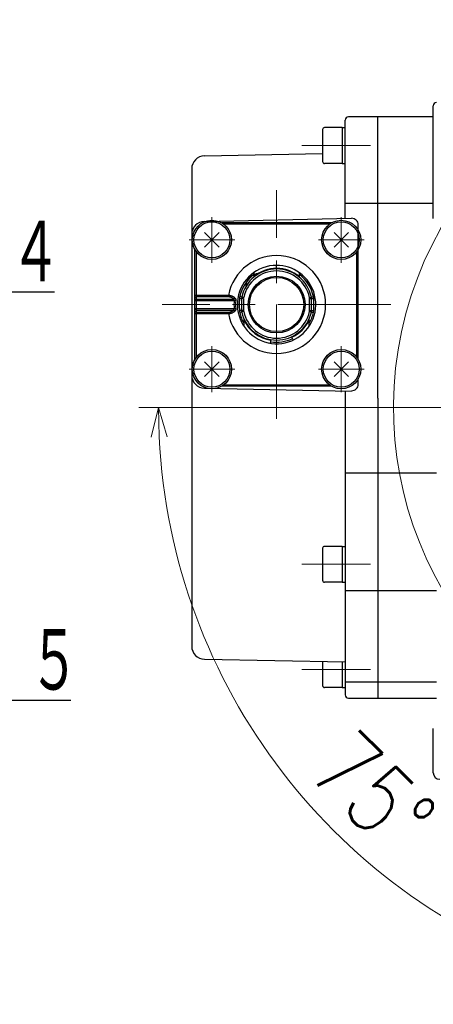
# Model space of a CAD drawing. Header units: millimetres. Extents: x 0 to 1300, y 0 to 891.
# Tile 16 of 141: x 486 to 550, y 187 to 338. Entities that reach past the tile are written whole.
import ezdxf

# ---------------------------------------------------------------- set-up
doc = ezdxf.new("R2010")
doc.units = ezdxf.units.MM
doc.header["$LTSCALE"] = 0.545669
doc.linetypes.add('CENTER', pattern=[50.8, 31.75, -6.35, 6.35, -6.35])
doc.layers.add('NoLayerName_001', color=7, linetype='Continuous')
doc.styles.get("Standard").update_dxf_attribs({"font": 'txt', "bigfont": 'extfont2'})
doc.dimstyles.get("Standard").update_dxf_attribs({"dimtxt": 2.5, "dimasz": 2.5, "dimexe": 1, "dimexo": 1, "dimtad": 1, "dimdec": 3, "dimzin": 0, "dimdsep": 46, "dimtxsty": 'Standard', "dimcen": 2.5, "dimadec": 3, "dimazin": 0, "dimtfac": 0.75, "dimtdec": 3, "dimtmove": 0, "dimatfit": 3, "dimfxl": 1, "dimarcsym": 0})

# ---------------------------------------------------------------- blocks, each defined once
blk = doc.blocks.new('DIM_0002')
at = {"color": 3, "linetype": 'Continuous', "lineweight": 13}
for points in [[(111.46, 46.33), (109.29, 42.21), (109.1, 46.86)], [(104.25, 43.56), (109.29, 42.21), (112.19, 41.43)], [(50.29, 36.8), (41.2, 2.9), (40.43, 0)], [(37.27, 5.39), (41.2, 2.9), (36.55, 3.09)]]:
    blk.add_lwpolyline(points, dxfattribs=at)
blk.add_arc((55.59, 56.6), 55.59, 345, 255, dxfattribs=at)
at = {"color": 3, "linetype": 'Continuous', "lineweight": 13, "width": 0.666667}
blk.add_text('☆２７０%%d', height=10.5, rotation=297.9916, dxfattribs=at).set_placement((97.48, 102.64))
blk = doc.blocks.new('_OPEN30')
at = {"color": 0, "linetype": 'ByBlock', "lineweight": -2}
for p, q in [((-1, 0.267949), (0, 0)), ((0, 0), (-1, -0.267949)), ((0, 0), (-1, 0))]:
    blk.add_line(p, q, dxfattribs=at)
blk = doc.blocks.new('*D31')
at = {"layer": 'Defpoints', "color": 0}
for p in [(554.18, 278.42), (554.28, 278.42), (592.16, 252.51), (592.18, 252.61), (516.09, 239.71)]:
    blk.add_point(p, dxfattribs=at)
at = {"layer": 'NoLayerName_001', "color": 0, "linetype": 'Continuous', "lineweight": 13}
for p, q in [((551.18, 278.42), (504.51, 278.42)), ((591.38, 249.61), (574.62, 187.05))]:
    blk.add_line(p, q, dxfattribs=at)
blk.add_arc((599.1, 278.42), 91.59, 182.8152, 252.1848, dxfattribs=at)
at = {"layer": 'NoLayerName_001', "color": 0, "lineweight": 13, "xscale": 4.5, "yscale": 4.5, "zscale": 4.5}
for p, rotation in [((507.51, 278.42), 91.40761007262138), ((575.4, 189.95), 343.5923899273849)]:
    blk.add_blockref('_OPEN30', p, dxfattribs=dict(at, rotation=rotation))
at = {"layer": 'NoLayerName_001', "color": 0, "lineweight": 13, "insert": (540.41, 219.43), "char_height": 10.5, "attachment_point": 5, "rotation": 315.1485}
blk.add_mtext('\\W0.8000;75%%d', dxfattribs=at)

msp = doc.modelspace()

# ---------------------------------------------------------------- linework, layer by layer
at = {"layer": 'NoLayerName_001', "color": 7, "linetype": 'Continuous', "lineweight": 25}
for p, q in [((549.59205061, 307.36239141), (549.59205061, 324.61583642)), ((549.59205061, 322.92083634), (536.60164849, 322.92083634)), ((541.10164849, 279.87083634), (541.10164849, 322.92083634)), ((535.65164849, 321.28919196), (532.95164849, 321.28919196)), ((535.65164849, 321.28919196), (535.65164849, 315.78919196)), ((535.65164849, 321.28919196), (536.10164849, 321.28919196)), ((536.10164849, 307.37916968), (536.10164849, 322.42083634)), ((532.65164849, 320.98919196), (532.65164849, 316.08919196)), ((514.56264882, 316.9590828), (532.65164849, 317.31188244)), ((535.65164849, 315.78919196), (532.95164849, 315.78919196)), ((535.65164849, 315.78919196), (536.10164849, 315.78919196)), ((512.60164849, 314.95946308), (512.60164849, 241.87960366)), ((536.10164849, 309.72579427), (549.59205061, 309.72579427)), ((514.55999086, 306.93038514), (537.08081968, 307.39956908)), ((538.10164849, 289.45871473), (538.10164849, 306.39978602)), ((516.81281655, 305.20719831), (514.59048096, 302.98486271)), ((514.59048096, 305.20719831), (516.81281655, 302.98486271)), ((534.39048096, 305.20719831), (536.61281655, 302.98486271)), ((536.61281655, 305.20719831), (534.39048096, 302.98486271)), ((516.81281655, 283.18486271), (514.59048096, 285.40719831)), ((514.59048096, 283.18486271), (516.81281655, 285.40719831)), ((534.39048096, 283.18486271), (536.61281655, 285.40719831)), ((536.61281655, 283.18486271), (534.39048096, 285.40719831)), ((538.10164849, 281.99227499), (538.10164849, 282.79936709)), ((514.55999086, 281.38003754), (537.07911962, 280.91088903)), ((536.10164849, 280.943753), (536.10164849, 234.42083634)), ((541.10164849, 279.87083634), (541.10164849, 233.92083081)), ((536.10164849, 268.42085029), (550.10164849, 268.42085029)), ((532.65164849, 256.86916885), (532.65164849, 251.96916885)), ((535.65164849, 257.16916885), (532.95164849, 257.16916885)), ((535.65164849, 257.16916885), (535.65164849, 251.66916885)), ((535.65164849, 257.16916885), (536.10164849, 257.16916885)), ((535.65164849, 251.66916885), (532.95164849, 251.66916885)), ((535.65164849, 251.66916885), (536.10164849, 251.66916885)), ((536.10164849, 250.42084332), (550.10164849, 250.42084332)), ((514.56264882, 239.88258988), (536.10164849, 239.46250301)), ((532.65164849, 239.53437801), (532.65164849, 235.85248072)), ((535.65164849, 239.47187801), (535.65164849, 235.55248072)), ((535.65164849, 235.55248072), (532.95164849, 235.55248072)), ((535.65164849, 235.55248072), (536.10164849, 235.55248072)), ((536.10164849, 236.42083634), (550.10164849, 236.42083634)), ((536.60164849, 233.92083634), (550.10164849, 233.92083634)), ((549.59205061, 222.49864897), (549.59205061, 229.25734465))]:
    msp.add_line(p, q, dxfattribs=at)
at = {"layer": 'NoLayerName_001', "color": 4, "linetype": 'CENTER', "lineweight": 13}
for p, q in [((529.4451685, 318.53919196), (539.97194042, 318.53919196)), ((525.60164876, 276.69603051), (525.60164876, 311.69603051)), ((515.70164876, 300.59603051), (515.70164876, 307.59603051)), ((535.50164876, 300.59603051), (535.50164876, 307.59603051)), ((512.20164876, 304.09603051), (519.20164876, 304.09603051)), ((539.00164876, 304.09603051), (532.00164876, 304.09603051)), ((543.10164876, 294.19603051), (508.10164876, 294.19603051)), ((525.60164876, 294.19603051), (525.60164876, 281.08128485)), ((515.70164876, 287.79603051), (515.70164876, 280.79603051)), ((535.50164876, 287.79603051), (535.50164876, 280.79603051)), ((512.20164876, 284.29603051), (519.20164876, 284.29603051)), ((539.00164876, 284.29603051), (532.00164876, 284.29603051)), ((529.4451685, 254.41916885), (539.97194042, 254.41916885)), ((529.4451685, 238.30248072), (539.97194042, 238.30248072))]:
    msp.add_line(p, q, dxfattribs=at)
at = {"layer": 'NoLayerName_001', "color": 60, "linetype": 'Continuous', "lineweight": 25}
for p, q in [((534.0049858, 306.69603051), (517.19831171, 306.69603051)), ((533.70164876, 306.49603051), (517.50164876, 306.49603051)), ((513.10164876, 285.79269346), (513.10164876, 302.59936755)), ((513.30164876, 302.29603051), (513.30164876, 286.09603051)), ((537.90164876, 286.09603051), (537.90164876, 302.29603051)), ((538.10164876, 285.79269346), (538.10164876, 302.59936755)), ((525.60164876, 299.72105258), (525.60164876, 300.19603051)), ((522.10164876, 299.06942768), (522.10164876, 298.37364832)), ((529.10164876, 298.37364676), (529.10164876, 299.06942768)), ((518.22863146, 295.57029458), (513.10164876, 295.57029457)), ((518.22863049, 295.57029458), (518.22863049, 295.35816254)), ((513.10164876, 294.82176644), (519.10660805, 294.82176644)), ((518.22863049, 295.35816254), (513.30164876, 295.35816254)), ((513.30164876, 295.03389847), (519.0049744, 295.03389847)), ((519.34894642, 294.79840008), (519.10639949, 294.82176644)), ((520.56737909, 295.2816773), (519.96689755, 295.41117193)), ((520.27412067, 295.34491886), (520.25164876, 295.13411366)), ((520.25164876, 295.13411366), (520.25164876, 293.25794735)), ((520.55164876, 295.13411366), (520.25164876, 295.13411366)), ((520.55164876, 295.13411366), (520.55164876, 293.25794735)), ((530.63591842, 295.2816773), (531.23639996, 295.41117193)), ((530.65164876, 295.13411366), (530.95164876, 295.13411366)), ((530.65164876, 293.25794735), (530.65164876, 295.13411366)), ((530.95164876, 293.25794735), (530.95164876, 295.13411366)), ((513.10164876, 293.57029458), (519.10659654, 293.57029458)), ((513.10164876, 292.82176644), (518.22863151, 292.82176644)), ((513.30164876, 293.35816254), (519.00497707, 293.35816254)), ((513.30164876, 293.03389847), (518.22863049, 293.03389847)), ((518.22863049, 292.82176644), (518.22863049, 293.03389847)), ((519.10639949, 293.57029458), (519.34894642, 293.59366094)), ((520.56737909, 293.11038371), (519.96689755, 292.98088909)), ((520.55164876, 293.25794735), (520.25164876, 293.25794735)), ((530.63591842, 293.11038371), (531.23639996, 292.98088909)), ((530.65164876, 293.25794735), (530.95164876, 293.25794735)), ((530.92917685, 293.04714215), (530.95164876, 293.25794735)), ((520.60164876, 292.02751232), (520.60164876, 290.87940572)), ((530.60164876, 290.87940572), (530.60164876, 292.02750587)), ((524.66304197, 288.26990046), (524.74908092, 288.81312905)), ((527.90491828, 289.25665307), (528.13735833, 288.75818378)), ((534.0049858, 281.69603051), (517.19831171, 281.69603051)), ((517.50164876, 281.89603051), (533.70164876, 281.89603051))]:
    msp.add_line(p, q, dxfattribs=at)
at = {"layer": 'NoLayerName_001', "color": 7, "linetype": 'Continuous', "lineweight": 25}
for centre, radius in [((515.70164876, 304.09603051), 3), ((515.70164876, 304.09603051), 2.75), ((535.50164876, 304.09603051), 3), ((535.50164876, 304.09603051), 2.75), ((515.70164876, 284.29603051), 3), ((515.70164876, 284.29603051), 2.75), ((535.50164876, 284.29603051), 3), ((535.50164876, 284.29603051), 2.75)]:
    msp.add_circle(centre, radius, dxfattribs=at)
at = {"layer": 'NoLayerName_001', "color": 60, "linetype": 'Continuous', "lineweight": 25}
for radius in [4.34998928, 4.15]:
    msp.add_circle((525.60164876, 294.19603051), radius, dxfattribs=at)
at = {"layer": 'NoLayerName_001', "color": 7, "linetype": 'Continuous', "lineweight": 25}
for centre, radius, start, end in [((550.09205061, 324.61583642), 0.5, 90, 180), ((536.60164849, 322.42083634), 0.5, 90, 180), ((532.95164849, 320.98919196), 0.3, 90, 180), ((514.60164849, 314.95946308), 2, 91.1173292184, 180), ((532.95164849, 316.08919196), 0.3, 180, 270), ((514.60164849, 304.93081903), 2, 91.193489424, 180), ((537.10164849, 306.39978602), 1, 0, 91.193489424), ((522.90164876, 296.93706824), 2, 91.193489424, 180), ((514.60164849, 283.37960366), 2, 180, 268.806510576), ((537.10164849, 281.99227499), 1, 268.806510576, 0), ((532.95164849, 256.86916885), 0.3, 90, 180), ((532.95164849, 251.96916885), 0.3, 180, 270), ((514.60164849, 241.8822096), 2, 180, 268.8826707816), ((532.95164849, 235.85248072), 0.3, 180, 270), ((536.60164849, 234.42083634), 0.5, 180, 270), ((550.59205061, 222.49864897), 1, 180, 270)]:
    msp.add_arc(centre, radius, start, end, dxfattribs=at)
at = {"layer": 'NoLayerName_001', "color": 60, "linetype": 'Continuous', "lineweight": 25}
for centre, radius, start, end in [((525.60164876, 294.19603051), 7.5, 190.5582600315, 169.4417400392), ((525.60164876, 294.19603051), 6, 90, 54.3145847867), ((525.60160421, 294.19589211), 6.00014114, 54.3150906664, 89.999574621), ((525.60164876, 294.19603051), 5.76428435, 127.397116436, 167.830456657), ((525.60164876, 294.19603051), 5.45, 12.169543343, 167.830456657), ((525.60164876, 294.19603051), 5.14999816, 12.169543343, 167.830456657), ((525.60171021, 294.19588928), 5.525167, 90.0006372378, 129.3070934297), ((525.60159086, 294.1958899), 5.52516627, 50.6929499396, 89.9993995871), ((525.60164876, 294.19603051), 5.76428435, 12.169543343, 52.6017519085), ((525.60164876, 294.19603051), 6.52532057, 174.4970750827, 185.5029152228), ((525.60164876, 294.19603051), 6.28165071, 174.4972506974, 185.5027493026), ((530.07629002, 294.19253448), 10.19607044, 174.7667749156, 179.9803544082), ((530.07632158, 294.19952799), 10.196102, 180.0196536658, 185.2332170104), ((522.32283946, 294.90289553), 2.41014672, 167.8254728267, 174.7717030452), ((521.25164876, 295.13411366), 1, 167.8305282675, 179.9999070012), ((529.95164876, 295.13411366), 0.70000024, 0, 12.169543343), ((529.95164876, 295.13411366), 1, 0, 12.169543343), ((528.88045805, 294.90289553), 2.41014671, 5.2282969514, 12.1745271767), ((521.12701027, 294.1925346), 10.19606766, 0.0196448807, 5.2332257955), ((521.12697496, 294.19952803), 10.19610296, 354.7667832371, 359.9803460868), ((522.32283946, 293.48916549), 2.41014671, 185.2282969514, 192.1745271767), ((525.60164876, 294.19603051), 5.76428453, 192.169543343, 209.7982422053), ((521.25164876, 293.25794735), 1, 180.0000930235, 192.1694717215), ((525.60164876, 294.19603051), 5.45, 192.169543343, 347.830456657), ((521.25164876, 293.25794735), 0.70000024, 180, 192.169543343), ((525.60164876, 294.19603051), 5.14999867, 192.169543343, 347.830456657), ((525.60164876, 294.19603051), 5.76428453, 330.1954717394, 347.830456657), ((529.95164876, 293.25794735), 0.70000024, 347.830456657, 0), ((529.95164876, 293.25794735), 1, 347.830456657, 0), ((528.88045805, 293.48916549), 2.41014672, 347.8254728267, 354.7717030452), ((525.60167702, 294.19605793), 5.52505316, 205.1802291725, 260.9997549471), ((525.60152188, 294.19615668), 5.52519361, 295.0006394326, 334.8191520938), ((525.60164876, 294.19603051), 5.76428453, 260.9995207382, 295.0000138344)]:
    msp.add_arc(centre, radius, start, end, dxfattribs=at)
at = {"layer": 'NoLayerName_001', "color": 8, "linetype": 'Continuous', "lineweight": 25}
msp.add_open_spline([(525.60528943, 299.64602835), (525.60511632, 299.64640414), (525.6046843, 299.64712507), (525.60455507, 299.6483865), (525.60435497, 299.64961715), (525.6042187, 299.65086784), (525.6040911, 299.65211074), (525.60397709, 299.65335736), (525.6038727, 299.6546078), (525.6037769, 299.65586078), (525.60368795, 299.65711476), (525.60360414, 299.6583686), (525.60352482, 299.65962179), (525.6034497, 299.66087436), (525.60337837, 299.6621265), (525.60331046, 299.66337841), (525.60324558, 299.66463028), (525.60316261, 299.66629979), (525.60306451, 299.66838744), (525.6029548, 299.67089355), (525.60285227, 299.67340051), (525.60275609, 299.67590793), (525.60266538, 299.67841549), (525.60256526, 299.68134091), (525.60245846, 299.68468425), (525.60234735, 299.68844567), (525.60224398, 299.69220731), (525.60213683, 299.69638724), (525.6020282, 299.70098547), (525.60191986, 299.70600197), (525.60181259, 299.71143668), (525.60172236, 299.71645348), (525.60166918, 299.71979812), (525.60164874, 299.72105235)], degree=3, knots=[0, 0, 0, 0, 0.001241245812, 0.002474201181, 0.003746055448, 0.004995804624, 0.006243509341, 0.007495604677, 0.008750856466, 0.010007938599, 0.011265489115, 0.012522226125, 0.013777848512, 0.015032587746, 0.016286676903, 0.017540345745, 0.018793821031, 0.020047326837, 0.02255505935, 0.025063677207, 0.02757284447, 0.030082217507, 0.032591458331, 0.035100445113, 0.038863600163, 0.042626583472, 0.046389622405, 0.050152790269, 0.055170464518, 0.060188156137, 0.065205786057, 0.071477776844, 0.07524097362, 0.07524097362, 0.07524097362, 0.07524097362], dxfattribs=at)
at = {"layer": 'NoLayerName_001', "color": 60, "linetype": 'Continuous', "lineweight": 25}
for points, knots in [([(519.20760734, 295.21385525), (519.19854401, 295.22138324), (519.18056129, 295.23662485), (519.15268913, 295.25840139), (519.12430948, 295.27952982), (519.09535519, 295.29988717), (519.06588377, 295.31949916), (519.03591931, 295.33835172), (519.00549341, 295.35644189), (518.97463273, 295.37376694), (518.94336312, 295.39033082), (518.91170761, 295.40613818), (518.87968917, 295.42119397), (518.84733069, 295.43550307), (518.81465512, 295.4490704), (518.78168509, 295.46190096), (518.74844185, 295.47400025), (518.71494387, 295.48537151), (518.68120832, 295.49601855), (518.64725206, 295.50594525), (518.61309198, 295.51515552), (518.57874492, 295.52365325), (518.54422775, 295.53144234), (518.50955727, 295.53852667), (518.47475005, 295.54491032), (518.43982256, 295.55059828), (518.40479106, 295.55559614), (518.36967166, 295.55990701), (518.33448091, 295.56354347), (518.2992338, 295.56648266), (518.263951, 295.56883399), (518.24039971, 295.56975384), (518.22863049, 295.57029458)], [0, 0, 0, 0, 0.0353458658, 0.0707098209, 0.1060893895, 0.141480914, 0.1768796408, 0.212279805, 0.247674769, 0.2830613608, 0.3184427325, 0.3538216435, 0.3891997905, 0.4245778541, 0.4599555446, 0.4953316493, 0.5307049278, 0.566076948, 0.6014495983, 0.6368241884, 0.6722014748, 0.7075816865, 0.7429645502, 0.7783493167, 0.8137349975, 0.8491207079, 0.8845051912, 0.9198867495, 0.9552632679, 0.9906322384, 1.0259907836, 1.0613356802, 1.0613356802, 1.0613356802, 1.0613356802]), ([(513.30164876, 295.35816254), (513.29908666, 295.35812776), (513.2939587, 295.35810917), (513.2862698, 295.35777487), (513.27858558, 295.35725568), (513.27091365, 295.35651729), (513.26326124, 295.3555672), (513.25563568, 295.35440171), (513.24804427, 295.35302011), (513.24049434, 295.35142089), (513.23299319, 295.34960276), (513.22554827, 295.34756435), (513.21816749, 295.34530472), (513.21086104, 295.34281802), (513.20364006, 295.34009828), (513.1965158, 295.33713969), (513.18949955, 295.33393638), (513.18260259, 295.33048249), (513.17583623, 295.32677215), (513.16921175, 295.32279953), (513.16274075, 295.31855878), (513.1564377, 295.31404695), (513.15032386, 295.30926306), (513.14442763, 295.30420793), (513.13877963, 295.29888443), (513.13341067, 295.29329533), (513.12835154, 295.2874434), (513.12363321, 295.28133134), (513.11928647, 295.27496203), (513.11534444, 295.26833989), (513.11183846, 295.26147761), (513.10879565, 295.254396), (513.10624822, 295.24711803), (513.10422256, 295.23967174), (513.1027677, 295.23209581), (513.10180728, 295.22443962), (513.10175003, 295.21930255), (513.10164876, 295.21674118)], [0, 0, 0, 0, 0.00768699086, 0.01538202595, 0.02308358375, 0.03079026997, 0.03850083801, 0.04621420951, 0.05392949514, 0.06164601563, 0.06936332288, 0.07708122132, 0.08479944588, 0.09251656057, 0.10023144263, 0.10794387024, 0.11565458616, 0.12336536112, 0.13107905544, 0.13879967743, 0.14653243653, 0.15428303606, 0.16204727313, 0.16981412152, 0.17757462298, 0.18532245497, 0.19305429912, 0.20077023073, 0.2084741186, 0.21617385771, 0.22387466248, 0.23157568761, 0.23927888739, 0.24698932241, 0.25470294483, 0.26240879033, 0.27009889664, 0.27009889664, 0.27009889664, 0.27009889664]), ([(513.30164876, 295.03389847), (513.29908666, 295.03386369), (513.2939587, 295.0338451), (513.2862698, 295.0335108), (513.27858558, 295.03299161), (513.27091365, 295.03225322), (513.26326124, 295.03130313), (513.25563568, 295.03013764), (513.24804427, 295.02875604), (513.24049434, 295.02715682), (513.23299319, 295.02533869), (513.22554827, 295.02330028), (513.21816749, 295.02104065), (513.21086104, 295.01855395), (513.20364006, 295.01583421), (513.1965158, 295.01287562), (513.18949955, 295.00967231), (513.18260259, 295.00621842), (513.17583623, 295.00250808), (513.16921175, 294.99853546), (513.16274075, 294.99429471), (513.1564377, 294.98978288), (513.15032386, 294.98499899), (513.14442763, 294.97994386), (513.13877963, 294.97462036), (513.13341067, 294.96903126), (513.12835154, 294.96317933), (513.12363321, 294.95706728), (513.11928647, 294.95069796), (513.11534444, 294.94407582), (513.11183846, 294.93721355), (513.10879565, 294.93013193), (513.10624822, 294.92285396), (513.10422256, 294.91540768), (513.1027677, 294.90783174), (513.10180728, 294.90017555), (513.10175003, 294.89503848), (513.10164876, 294.89247712)], [0, 0, 0, 0, 0.00768699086, 0.01538202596, 0.02308358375, 0.03079026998, 0.03850083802, 0.04621420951, 0.05392949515, 0.06164601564, 0.06936332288, 0.07708122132, 0.08479944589, 0.09251656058, 0.10023144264, 0.10794387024, 0.11565458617, 0.12336536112, 0.13107905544, 0.13879967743, 0.14653243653, 0.15428303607, 0.16204727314, 0.16981412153, 0.17757462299, 0.18532245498, 0.19305429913, 0.20077023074, 0.20847411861, 0.21617385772, 0.22387466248, 0.2315756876, 0.23927888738, 0.24698932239, 0.25470294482, 0.26240879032, 0.27009889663, 0.27009889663, 0.27009889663, 0.27009889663]), ([(519.0049744, 295.03389847), (518.99835749, 295.04087071), (518.98526631, 295.05496236), (518.96473912, 295.07525221), (518.9436913, 295.09501743), (518.92204484, 295.11414346), (518.89984399, 295.13263061), (518.87710036, 295.15044861), (518.85383338, 295.16757491), (518.8300615, 295.18398843), (518.80581189, 295.19968324), (518.78110922, 295.21465256), (518.75597837, 295.22889013), (518.73044414, 295.24238958), (518.70453135, 295.25514454), (518.67826463, 295.26714884), (518.65166726, 295.27839631), (518.62476377, 295.2888879), (518.59757735, 295.29862593), (518.5701308, 295.30761269), (518.5424469, 295.31585054), (518.51454845, 295.3233418), (518.48645824, 295.33008882), (518.45819883, 295.33609385), (518.42979222, 295.34135984), (518.40126063, 295.34589562), (518.37262541, 295.34971053), (518.34390779, 295.3528114), (518.31512908, 295.35521471), (518.2863103, 295.35690091), (518.25747354, 295.35798482), (518.23824179, 295.35804844), (518.22863049, 295.35816254)], [0, 0, 0, 0, 0.02883679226, 0.05769409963, 0.08656648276, 0.11544884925, 0.14433654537, 0.17322544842, 0.20211206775, 0.23099499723, 0.25987580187, 0.28875572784, 0.31763533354, 0.34651455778, 0.37539278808, 0.4042689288, 0.43314211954, 0.4620143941, 0.49088806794, 0.51976460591, 0.54864467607, 0.57752820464, 0.60641443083, 0.63530196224, 0.66418943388, 0.6930765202, 0.72196229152, 0.75084492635, 0.77972176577, 0.80858936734, 0.83744355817, 0.86627948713, 0.86627948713, 0.86627948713, 0.86627948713]), ([(519.00511114, 295.03389868), (519.00922101, 295.03587566), (519.01749147, 295.03973311), (519.0296125, 295.04610819), (519.04155996, 295.05281878), (519.05329763, 295.05991475), (519.06482803, 295.06736427), (519.07614329, 295.07515745), (519.08723832, 295.08327852), (519.0981073, 295.09171328), (519.10874457, 295.10044713), (519.11914456, 295.10946555), (519.12930185, 295.1187548), (519.13920347, 295.12831019), (519.14883683, 295.13812678), (519.15818923, 295.14819985), (519.16724835, 295.15852438), (519.17600047, 295.16909627), (519.18443709, 295.1799081), (519.19253025, 295.19096481), (519.20032442, 295.20222531), (519.20517208, 295.20995705), (519.20763848, 295.21379334)], [0, 0, 0, 0, 0.01368192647, 0.02737234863, 0.04107356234, 0.05478687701, 0.06851267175, 0.08225045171, 0.09599890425, 0.10975595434, 0.12351881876, 0.13728405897, 0.15104790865, 0.16480739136, 0.17856011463, 0.192304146, 0.2060380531, 0.21976094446, 0.23347251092, 0.24717306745, 0.26086359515, 0.27454578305, 0.27454578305, 0.27454578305, 0.27454578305]), ([(519.10639627, 294.82171792), (519.1068803, 294.82448786), (519.10791658, 294.83002071), (519.10906629, 294.83839161), (519.10995989, 294.84680068), (519.11054151, 294.85524311), (519.11080977, 294.86370426), (519.11074863, 294.87217212), (519.110346, 294.88063396), (519.10958866, 294.88907658), (519.10846465, 294.89748347), (519.10696974, 294.90583549), (519.10509949, 294.91411081), (519.10284957, 294.92228707), (519.10021569, 294.93034193), (519.09719331, 294.93825292), (519.09377867, 294.94599794), (519.08996523, 294.95355306), (519.08576054, 294.96089951), (519.08118828, 294.96802781), (519.07626869, 294.97492694), (519.0710229, 294.98158632), (519.06547173, 294.98799521), (519.05963621, 294.99414301), (519.05353586, 295.00001949), (519.04718934, 295.00561863), (519.04062159, 295.01094826), (519.03385346, 295.01601694), (519.02690743, 295.02083673), (519.01979968, 295.02540841), (519.01256951, 295.0297745), (519.00763206, 295.03247522), (519.00517978, 295.03385081)], [0, 0, 0, 0, 0.00843573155, 0.01688398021, 0.02534027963, 0.03380130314, 0.04226497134, 0.05073056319, 0.05919882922, 0.06767210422, 0.07615236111, 0.08463575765, 0.09311790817, 0.10159559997, 0.11006697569, 0.11853172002, 0.12699124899, 0.13544888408, 0.14390890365, 0.15237386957, 0.16084441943, 0.16931949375, 0.17779653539, 0.18627168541, 0.19473999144, 0.20319929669, 0.21165412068, 0.22010763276, 0.22856062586, 0.23701170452, 0.24545747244, 0.25389271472, 0.25389271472, 0.25389271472, 0.25389271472]), ([(519.20760734, 295.21385525), (519.21139381, 295.21048648), (519.21906466, 295.20384655), (519.23001917, 295.19326816), (519.24062363, 295.18232533), (519.25079252, 295.17096475), (519.26051462, 295.15921776), (519.2697593, 295.14709338), (519.27849943, 295.13460462), (519.28671572, 295.12176858), (519.29441298, 295.10861564), (519.30159357, 295.09517216), (519.30826081, 295.08146509), (519.31441773, 295.06752117), (519.32006754, 295.05336723), (519.32521347, 295.03902866), (519.32986123, 295.02452762), (519.33402483, 295.00988423), (519.33771874, 294.9951152), (519.34095772, 294.98023696), (519.34375646, 294.96526591), (519.34612971, 294.95021843), (519.348092, 294.93511087), (519.34965876, 294.91995873), (519.35084192, 294.90477481), (519.35164808, 294.88956943), (519.35208535, 294.87435177), (519.35216033, 294.85913103), (519.35188436, 294.843916), (519.35125125, 294.828717), (519.35032023, 294.81353856), (519.34937743, 294.80344743), (519.34894642, 294.79840008)], [0, 0, 0, 0, 0.01520440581, 0.03042917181, 0.04566693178, 0.06091131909, 0.07615713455, 0.09140051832, 0.10663915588, 0.12187416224, 0.13710922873, 0.15234641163, 0.16758592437, 0.18282628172, 0.19806444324, 0.21329597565, 0.22851905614, 0.24373874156, 0.2589593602, 0.27418347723, 0.28941198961, 0.30464422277, 0.31987802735, 0.33510994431, 0.35033802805, 0.36556309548, 0.38078559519, 0.39600539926, 0.41122183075, 0.42643369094, 0.4416392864, 0.45683645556, 0.45683645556, 0.45683645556, 0.45683645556]), ([(520.25164877, 295.13411366), (520.25033801, 295.13356765), (520.24774405, 295.1321838), (520.24334862, 295.13175864), (520.23900436, 295.13114531), (520.23463052, 295.13071246), (520.23025574, 295.13030468), (520.225872, 295.12994669), (520.22148761, 295.1296191), (520.21710286, 295.12931956), (520.21271715, 295.1290408), (520.20832998, 295.12877858), (520.2039414, 295.12853151), (520.19955189, 295.12829779), (520.19516183, 295.12807563), (520.19077141, 295.12786395), (520.18638067, 295.12766191), (520.18052588, 295.12740423), (520.1732065, 295.12710157), (520.1644221, 295.12676522), (520.1556368, 295.12645207), (520.1468508, 295.12615906), (520.13806422, 295.12588487), (520.1278126, 295.12558502), (520.11609573, 295.12526848), (520.1029135, 295.12494201), (520.08973065, 295.12464169), (520.07508245, 295.12433546), (520.05896878, 295.12403125), (520.04138958, 295.1237357), (520.02234489, 295.12345165), (520.00183465, 295.12318685), (519.97985886, 295.1229469), (519.95788267, 295.1227488), (519.93883638, 295.12260867), (519.92711546, 295.12254438), (519.92272012, 295.12251873)], [0, 0, 0, 0, 0.00425981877, 0.00869059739, 0.01307698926, 0.01746416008, 0.02186223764, 0.0262617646, 0.03065794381, 0.03505227, 0.03944652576, 0.04384160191, 0.04823723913, 0.05263307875, 0.05702877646, 0.06142426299, 0.0658196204, 0.07021492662, 0.07900562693, 0.08779648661, 0.09658738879, 0.10537825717, 0.11416910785, 0.12295995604, 0.13614623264, 0.14933250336, 0.16251875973, 0.17570501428, 0.19328668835, 0.21086835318, 0.22845001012, 0.25042708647, 0.27240416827, 0.29438124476, 0.31635831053, 0.32954454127, 0.32954454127, 0.32954454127, 0.32954454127]), ([(530.95164678, 295.13411366), (530.95295757, 295.13356766), (530.95555158, 295.13218384), (530.95994704, 295.13175869), (530.96429133, 295.13114534), (530.96866519, 295.13071249), (530.97304, 295.1303047), (530.97742377, 295.12994671), (530.98180819, 295.12961912), (530.98619297, 295.12931958), (530.9905787, 295.12904082), (530.9949659, 295.12877858), (530.9993545, 295.12853151), (531.00374405, 295.12829779), (531.00813413, 295.12807563), (531.01252458, 295.12786395), (531.01691535, 295.12766191), (531.02277018, 295.12740422), (531.0300896, 295.12710156), (531.03887405, 295.12676522), (531.04765942, 295.12645207), (531.05644547, 295.12615905), (531.06523211, 295.12588486), (531.07548379, 295.12558501), (531.08720073, 295.12526847), (531.10038305, 295.124942), (531.11356598, 295.12464168), (531.12821428, 295.12433546), (531.14432805, 295.12403124), (531.16190735, 295.1237357), (531.18095217, 295.12345165), (531.20146254, 295.12318685), (531.22343846, 295.12294691), (531.24541479, 295.12274881), (531.2644612, 295.12260869), (531.2761822, 295.12254441), (531.28057757, 295.12251876)], [0, 0, 0, 0, 0.0042598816, 0.00869069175, 0.01307711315, 0.01746430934, 0.02186241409, 0.02626196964, 0.03065817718, 0.03505253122, 0.03944681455, 0.04384191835, 0.04823758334, 0.05263345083, 0.05702917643, 0.06142469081, 0.06582007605, 0.07021541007, 0.07900616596, 0.08779708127, 0.09658803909, 0.10537896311, 0.11416986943, 0.12296077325, 0.13614713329, 0.14933348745, 0.16251982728, 0.17570616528, 0.19328795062, 0.21086972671, 0.2284514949, 0.25042871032, 0.27240593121, 0.29438314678, 0.31636035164, 0.32954666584, 0.32954666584, 0.32954666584, 0.32954666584]), ([(513.30164876, 293.35816254), (513.29908666, 293.35819733), (513.2939587, 293.35821592), (513.2862698, 293.35855021), (513.27858558, 293.3590694), (513.27091365, 293.3598078), (513.26326124, 293.36075788), (513.25563568, 293.36192337), (513.24804427, 293.36330497), (513.24049434, 293.3649042), (513.23299319, 293.36672232), (513.22554827, 293.36876073), (513.21816749, 293.37102036), (513.21086104, 293.37350707), (513.20364006, 293.3762268), (513.1965158, 293.37918539), (513.18949955, 293.38238871), (513.18260259, 293.38584259), (513.17583623, 293.38955293), (513.16921175, 293.39352555), (513.16274075, 293.3977663), (513.1564377, 293.40227814), (513.15032386, 293.40706202), (513.14442763, 293.41211715), (513.13877963, 293.41744065), (513.13341067, 293.42302975), (513.12835154, 293.42888168), (513.12363321, 293.43499374), (513.11928647, 293.44136305), (513.11534444, 293.44798519), (513.11183846, 293.45484747), (513.10879565, 293.46192909), (513.10624822, 293.46920705), (513.10422256, 293.47665334), (513.1027677, 293.48422927), (513.10180728, 293.49188546), (513.10175003, 293.49702253), (513.10164876, 293.4995839)], [0, 0, 0, 0, 0.00768699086, 0.01538202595, 0.02308358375, 0.03079026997, 0.03850083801, 0.04621420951, 0.05392949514, 0.06164601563, 0.06936332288, 0.07708122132, 0.08479944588, 0.09251656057, 0.10023144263, 0.10794387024, 0.11565458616, 0.12336536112, 0.13107905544, 0.13879967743, 0.14653243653, 0.15428303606, 0.16204727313, 0.16981412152, 0.17757462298, 0.18532245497, 0.19305429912, 0.20077023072, 0.20847411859, 0.21617385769, 0.22387466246, 0.23157568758, 0.23927888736, 0.24698932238, 0.25470294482, 0.26240879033, 0.27009889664, 0.27009889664, 0.27009889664, 0.27009889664]), ([(513.30164876, 293.03389847), (513.29908666, 293.03393326), (513.2939587, 293.03395185), (513.2862698, 293.03428614), (513.27858558, 293.03480533), (513.27091365, 293.03554373), (513.26326124, 293.03649381), (513.25563568, 293.03765931), (513.24804427, 293.0390409), (513.24049434, 293.04064013), (513.23299319, 293.04245826), (513.22554827, 293.04449666), (513.21816749, 293.04675629), (513.21086105, 293.049243), (513.20364006, 293.05196273), (513.1965158, 293.05492132), (513.18949955, 293.05812464), (513.18260259, 293.06157852), (513.17583623, 293.06528886), (513.16921175, 293.06926148), (513.16274075, 293.07350223), (513.1564377, 293.07801407), (513.15032386, 293.08279795), (513.14442763, 293.08785308), (513.13877963, 293.09317658), (513.13341067, 293.09876568), (513.12835155, 293.10461761), (513.12363321, 293.11072967), (513.11928648, 293.11709898), (513.11534444, 293.12372112), (513.11183847, 293.1305834), (513.10879565, 293.13766501), (513.10624822, 293.14494298), (513.10422256, 293.15238926), (513.1027677, 293.1599652), (513.10180728, 293.16762139), (513.10175003, 293.17275846), (513.10164876, 293.17531982)], [0, 0, 0, 0, 0.00768699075, 0.01538202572, 0.0230835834, 0.0307902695, 0.03850083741, 0.04621420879, 0.0539294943, 0.06164601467, 0.06936332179, 0.07708122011, 0.08479944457, 0.09251655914, 0.10023144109, 0.10794386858, 0.11565458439, 0.12336535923, 0.13107905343, 0.13879967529, 0.14653243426, 0.15428303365, 0.16204727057, 0.16981411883, 0.17757462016, 0.18532245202, 0.19305429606, 0.20077022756, 0.20847411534, 0.21617385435, 0.22387465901, 0.23157568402, 0.23927888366, 0.24698931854, 0.25470294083, 0.26240878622, 0.27009889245, 0.27009889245, 0.27009889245, 0.27009889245]), ([(518.22863049, 293.03389847), (518.23824182, 293.03401272), (518.25747363, 293.03407672), (518.28631048, 293.03516073), (518.31512936, 293.03684685), (518.34390817, 293.03924991), (518.37262589, 293.04235044), (518.4012612, 293.04616497), (518.42979287, 293.05070043), (518.45819955, 293.05596619), (518.486459, 293.06197117), (518.51454923, 293.06871828), (518.54244769, 293.07620975), (518.57013158, 293.08444788), (518.59757813, 293.09343497), (518.62476454, 293.10317332), (518.65166804, 293.11366521), (518.67826542, 293.12491292), (518.70453218, 293.13691735), (518.73044504, 293.14967237), (518.75597935, 293.16317182), (518.78111031, 293.17740933), (518.8058131, 293.19237856), (518.83006284, 293.20807326), (518.85383487, 293.22448666), (518.87710201, 293.24161284), (518.89984581, 293.25943074), (518.92204684, 293.2779178), (518.94369348, 293.29704374), (518.96474147, 293.3168089), (518.98526883, 293.33709869), (518.99836011, 293.35119032), (519.00497707, 293.35816254)], [0, 0, 0, 0, 0.02883601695, 0.05769030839, 0.08655800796, 0.11543493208, 0.14431763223, 0.17320344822, 0.20209056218, 0.23097805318, 0.25986560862, 0.28875187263, 0.31763545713, 0.34651560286, 0.37539223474, 0.40426601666, 0.43313840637, 0.46201170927, 0.49088794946, 0.51976626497, 0.54864556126, 0.57752522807, 0.6064052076, 0.63528606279, 0.66416904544, 0.69305572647, 0.72194469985, 0.75083247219, 0.77971491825, 0.80858738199, 0.83744476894, 0.86628163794, 0.86628163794, 0.86628163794, 0.86628163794]), ([(518.22863049, 292.82176644), (518.24039976, 292.82230747), (518.26395114, 292.82322806), (518.29923409, 292.82557963), (518.3344814, 292.82851873), (518.36967236, 292.83215476), (518.40479196, 292.83646502), (518.43982367, 292.84146221), (518.47475135, 292.84714955), (518.50955872, 292.85353277), (518.54422931, 292.86061698), (518.57874653, 292.86840622), (518.61309363, 292.87690429), (518.64725374, 292.88611503), (518.68121002, 292.89604227), (518.71494561, 292.90668985), (518.74844366, 292.91806159), (518.78168703, 292.93016122), (518.81465723, 292.94299193), (518.84733302, 292.95655926), (518.87969172, 292.97086828), (518.9117104, 292.98592394), (518.94336611, 293.00173118), (518.97463587, 293.01829501), (519.00549664, 293.03562012), (519.03592252, 293.05371051), (519.06588689, 293.07256345), (519.09535819, 293.09217588), (519.12431235, 293.11253368), (519.15269191, 293.13366252), (519.18056404, 293.15543937), (519.19854688, 293.17068103), (519.20761024, 293.17820906)], [0, 0, 0, 0, 0.0353450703, 0.0707038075, 0.1060729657, 0.1414496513, 0.1768313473, 0.2122159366, 0.2476017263, 0.2829874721, 0.3183723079, 0.3537552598, 0.3891355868, 0.42451302, 0.4598877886, 0.4952606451, 0.5306328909, 0.5660064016, 0.6013827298, 0.6367606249, 0.6721388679, 0.7075171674, 0.7428962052, 0.7782776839, 0.8136643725, 0.8490594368, 0.8844597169, 0.919858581, 0.9552502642, 0.9906300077, 1.0259941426, 1.0613401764, 1.0613401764, 1.0613401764, 1.0613401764]), ([(519.00511474, 293.35816504), (519.00756833, 293.3595409), (519.0125084, 293.36224209), (519.0197423, 293.36660927), (519.02685373, 293.37118215), (519.03380348, 293.37600323), (519.04057549, 293.3810732), (519.04714743, 293.38640406), (519.05349854, 293.39200429), (519.05960403, 293.39788161), (519.06544508, 293.40403013), (519.0710019, 293.41043974), (519.07625323, 293.41709996), (519.08117801, 293.42400019), (519.08575484, 293.43112994), (519.08996323, 293.43847833), (519.09377921, 293.446036), (519.09719524, 293.45378418), (519.10021817, 293.46169877), (519.10285202, 293.46975761), (519.10510158, 293.47793813), (519.10697143, 293.4862179), (519.10846614, 293.49457446), (519.10959043, 293.5029859), (519.1103488, 293.51143298), (519.11075285, 293.51989921), (519.11081537, 293.52837133), (519.11054807, 293.53683657), (519.1099666, 293.54528291), (519.10907185, 293.55369564), (519.10791965, 293.56207001), (519.10687968, 293.56760472), (519.10639406, 293.57037566)], [0, 0, 0, 0, 0.00843907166, 0.01688857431, 0.02534337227, 0.03380013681, 0.04225752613, 0.05071637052, 0.05917985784, 0.06765249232, 0.07613200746, 0.08461333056, 0.09309251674, 0.10156696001, 0.11003559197, 0.11849908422, 0.12696007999, 0.13542299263, 0.14389126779, 0.15236639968, 0.16084810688, 0.16933452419, 0.17782239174, 0.18630723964, 0.19478510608, 0.20325784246, 0.21172770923, 0.2201954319, 0.22866031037, 0.23712032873, 0.24557226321, 0.25401178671, 0.25401178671, 0.25401178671, 0.25401178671]), ([(519.20773099, 293.17829622), (519.20526291, 293.18213224), (519.20041188, 293.18986346), (519.19261275, 293.20112299), (519.18451471, 293.21217863), (519.17607331, 293.2229893), (519.16731649, 293.23355992), (519.15825277, 293.24388311), (519.14889588, 293.25395475), (519.13925814, 293.26376987), (519.12935225, 293.27332374), (519.11919081, 293.28261143), (519.10878679, 293.29162827), (519.09814562, 293.30036052), (519.08727287, 293.30879366), (519.07617418, 293.31691312), (519.06485538, 293.32470469), (519.05332156, 293.33215261), (519.04158058, 293.339247), (519.02962993, 293.34595604), (519.01750581, 293.35232959), (519.00923341, 293.35618606), (519.00512255, 293.35816254)], [0, 0, 0, 0, 0.0136842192, 0.0273767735, 0.04107935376, 0.05479294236, 0.06851785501, 0.08225378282, 0.09599983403, 0.10975457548, 0.12351607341, 0.13728193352, 0.15104917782, 0.16481404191, 0.17857309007, 0.19232354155, 0.20606332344, 0.21979112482, 0.23350645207, 0.24720968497, 0.26090213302, 0.27458609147, 0.27458609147, 0.27458609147, 0.27458609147]), ([(519.34894642, 293.59366093), (519.34937709, 293.58861358), (519.35031916, 293.57852243), (519.3512494, 293.563344), (519.35188185, 293.54814501), (519.35215727, 293.53293001), (519.35208179, 293.51770936), (519.35164401, 293.50249187), (519.35083729, 293.48728676), (519.34965347, 293.47210323), (519.34808587, 293.45695159), (519.34612262, 293.44184465), (519.34374846, 293.42679779), (519.34094901, 293.41182726), (519.33770966, 293.39694936), (519.33401588, 293.38218038), (519.32985305, 293.36753666), (519.32520683, 293.35303482), (519.32006344, 293.33869489), (519.31441685, 293.32453918), (519.30826341, 293.31059336), (519.30159956, 293.29688453), (519.29442186, 293.2834397), (519.28672661, 293.27028611), (519.2785111, 293.25745038), (519.26977, 293.24496324), (519.26052303, 293.23284149), (519.25079813, 293.22109746), (519.24062654, 293.20973959), (519.23002028, 293.19879846), (519.2190652, 293.18822058), (519.21139609, 293.18157856), (519.20761024, 293.17820906)], [0, 0, 0, 0, 0.01519707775, 0.0304026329, 0.04561446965, 0.06083086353, 0.07605058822, 0.09127294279, 0.10649777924, 0.12172553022, 0.13695700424, 0.15219030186, 0.16742204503, 0.18265015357, 0.19787400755, 0.21309454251, 0.22831434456, 0.24353774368, 0.2587697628, 0.27400843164, 0.28924915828, 0.30448879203, 0.31972578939, 0.33496036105, 0.35019461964, 0.36543238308, 0.38067498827, 0.39592029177, 0.41116449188, 0.42640233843, 0.44162730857, 0.45683177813, 0.45683177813, 0.45683177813, 0.45683177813]), ([(520.25165087, 293.25794735), (520.25034008, 293.25849336), (520.24774607, 293.25987717), (520.2433506, 293.26030232), (520.23900631, 293.26091567), (520.23463244, 293.26134853), (520.23025763, 293.26175631), (520.22587386, 293.2621143), (520.22148944, 293.26244189), (520.21710466, 293.26274144), (520.21271892, 293.2630202), (520.20833172, 293.26328243), (520.20394312, 293.2635295), (520.19955357, 293.26376322), (520.19516348, 293.26398538), (520.19077304, 293.26419706), (520.18638227, 293.2643991), (520.18052744, 293.26465679), (520.173208, 293.26495945), (520.16442355, 293.2652958), (520.15563818, 293.26560895), (520.14685213, 293.26590196), (520.13806548, 293.26617616), (520.1278138, 293.26647601), (520.11609685, 293.26679255), (520.10291453, 293.26711902), (520.08973159, 293.26741933), (520.07508329, 293.26772556), (520.05896951, 293.26802977), (520.0413902, 293.26832532), (520.02234538, 293.26860937), (520.00183499, 293.26887416), (519.97985906, 293.2691141), (519.95788272, 293.2693122), (519.9388363, 293.26945232), (519.9271153, 293.2695166), (519.92271993, 293.26954225)], [0, 0, 0, 0, 0.00425988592, 0.00869069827, 0.0130771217, 0.01746431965, 0.02186242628, 0.02626198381, 0.03065819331, 0.03505254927, 0.03944683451, 0.04384194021, 0.04823760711, 0.05263347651, 0.05702920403, 0.06142472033, 0.06582010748, 0.07021544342, 0.07900620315, 0.08779712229, 0.09658808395, 0.10537901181, 0.11416992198, 0.12296082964, 0.13614719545, 0.14933355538, 0.16251990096, 0.17570624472, 0.19328803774, 0.21086982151, 0.22845159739, 0.25042882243, 0.27240605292, 0.2943832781, 0.31636049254, 0.32954681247, 0.32954681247, 0.32954681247, 0.32954681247]), ([(530.95164874, 293.25794735), (530.95295951, 293.25849337), (530.95555346, 293.25987722), (530.95994889, 293.26030237), (530.96429315, 293.2609157), (530.96866699, 293.26134855), (530.97304177, 293.26175634), (530.97742551, 293.26211433), (530.9818099, 293.26244191), (530.98619465, 293.26274145), (530.99058036, 293.26302021), (530.99496753, 293.26328244), (530.99935611, 293.26352951), (531.00374562, 293.26376323), (531.00813568, 293.26398538), (531.0125261, 293.26419706), (531.01691684, 293.2643991), (531.02277163, 293.26465679), (531.03009101, 293.26495945), (531.03887541, 293.26529579), (531.04766071, 293.26560894), (531.05644671, 293.26590195), (531.06523329, 293.26617615), (531.07548491, 293.266476), (531.08720178, 293.26679254), (531.10038401, 293.26711901), (531.11356686, 293.26741932), (531.12821506, 293.26772555), (531.14432874, 293.26802976), (531.16190793, 293.26832531), (531.18095262, 293.26860936), (531.20146286, 293.26887416), (531.22343865, 293.26911412), (531.24541484, 293.26931222), (531.26446113, 293.26945234), (531.27618205, 293.26951663), (531.28057739, 293.26954229)], [0, 0, 0, 0, 0.00425981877, 0.00869059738, 0.01307698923, 0.01746416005, 0.02186223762, 0.02626176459, 0.03065794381, 0.03505227, 0.03944652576, 0.04384160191, 0.04823723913, 0.05263307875, 0.05702877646, 0.06142426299, 0.0658196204, 0.07021492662, 0.07900562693, 0.08779648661, 0.09658738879, 0.10537825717, 0.11416910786, 0.12295995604, 0.13614623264, 0.14933250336, 0.16251875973, 0.17570501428, 0.19328668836, 0.21086835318, 0.22845001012, 0.25042708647, 0.27240416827, 0.29438124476, 0.31635831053, 0.32954454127, 0.32954454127, 0.32954454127, 0.32954454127])]:
    msp.add_open_spline(points, degree=3, knots=knots, dxfattribs=at)

# ---------------------------------------------------------------- block references
at = {"layer": 'NoLayerName_001', "color": 3, "linetype": 'Continuous', "lineweight": 13}
msp.add_blockref('DIM_0002', (543.50842285, 221.82417297), dxfattribs=at)

# ---------------------------------------------------------------- texts
at = {"layer": 'NoLayerName_001', "color": 3, "linetype": 'Continuous', "lineweight": 13, "char_height": 10.5, "attachment_point": 7, "line_spacing_factor": 0.771429}
for s, insert in [('\\A1;\\W0.6667;４', (484.85495743, 296.74341975)), ('\\A1;\\W0.6667;５', (487.70297663, 234.2319949))]:
    msp.add_mtext(s, dxfattribs=dict(at, insert=insert))

# ---------------------------------------------------------------- dimensions: what is measured, and where the dimension line sits
at = {"layer": 'NoLayerName_001', "color": 3, "linetype": 'Continuous', "lineweight": 13}
dim = msp.add_angular_dim_2l(base=(516.08939874, 239.71158856), line1=((592.15887493, 252.51005266), (592.18475683, 252.60664524)), line2=((554.18310049, 278.42083634), (554.28310049, 278.42083634)), text='\\W0.8000;<>', dimstyle='Standard', override={"dimtxt": 10.5, "dimasz": 4.5, "dimexe": 3, "dimexo": 3, "dimgap": 3, "dimblk": 'OPEN30', "dimclrd": 0, "dimclre": 0, "dimclrt": 0, "dimazin": 2, "dimtp": 0, "dimtm": 0, "dimlwd": 13, "dimlwe": 13}, dxfattribs=at)
dim.commit()
dim.dimension.update_dxf_attribs({"geometry": '*D31', "text_midpoint": (534.5030311, 213.48657649), "dimtype": 162})

# ---------------------------------------------------------------- leaders
at = {"layer": 'NoLayerName_001', "color": 3, "linetype": 'Continuous', "lineweight": 13, "annotation_type": 0, "has_hookline": 1, "hookline_direction": 0}
for points, text_width in [([(459.38180218, 277.470561), (481.22995743, 296.11841975), (484.22995743, 296.11841975)], 6.74133705), ([(454.06351101, 261.10254383), (484.07797663, 233.6069949), (487.07797663, 233.6069949)], 6.4123206)]:
    msp.add_leader(points, dimstyle='Standard', override={"dimtxt": 10.5, "dimasz": 3, "dimldrblk": 'DOT'}, dxfattribs=dict(at, text_width=text_width))

doc.saveas('drawing.dxf')
